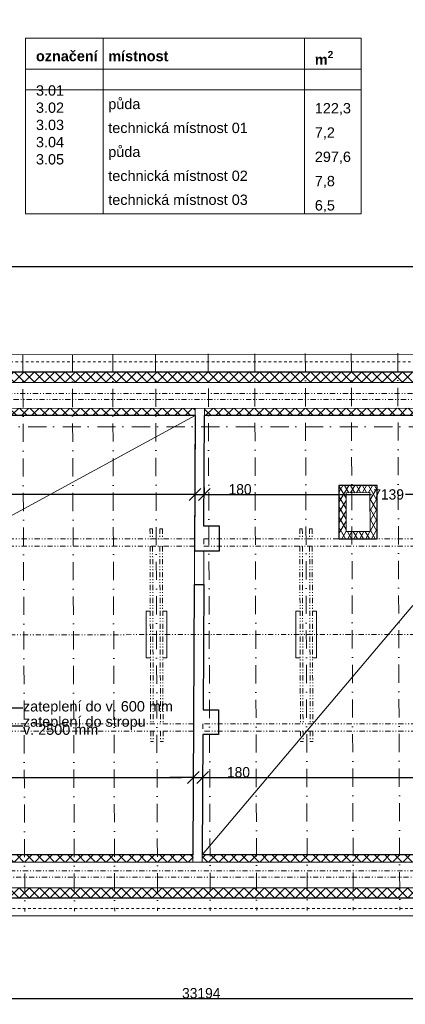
# Model space of a CAD drawing. Extents: x 25031 to 63966, y -28982 to 9473.
# Tile 3 of 11: x 40204 to 47670, y -28982 to -9907. Entities that reach past the tile are written whole.
import ezdxf

# ---------------------------------------------------------------- set-up
doc = ezdxf.new("R2010")
doc.units = 0
doc.header["$MEASUREMENT"] = 0
for name, pattern in [('Čerchovaná', [670.277762, 352.777767, -176.388884, 0, -141.111112]), ('Čerchovaná se dvěma tečkami S', [250, 100, -40, 15, -40, 15, -40]), ('čárkovaná S', [100, 50, -50])]:
    doc.linetypes.add(name, pattern=pattern)
for name, color, linetype, lineweight in [('2D VÝPLNĚ_Číslo_pera__4', 91, 'Continuous', 13), ('2D ČÁRY_Číslo_pera__2', 1, 'Continuous', 25), ('hřeben_Číslo_pera__1', 7, 'Continuous', 15), ('komín_Číslo_pera__1', 7, 'Continuous', 15), ('komín_Číslo_pera__2', 1, 'Continuous', 25), ('komín_Číslo_pera__4', 91, 'Continuous', 13), ('krokve_Číslo_pera__1', 7, 'Continuous', 15), ('POZNÁMKY.POPISKA_Číslo_pera__4', 91, 'Continuous', 13), ('POZNÁMKY.TEXT_Číslo_pera__4', 91, 'Continuous', 13), ('vodorovné konstrukce_Číslo_pera__1', 7, 'Continuous', 15), ('zdi_Číslo_pera__1', 7, 'Continuous', 15), ('zdi_Číslo_pera__2', 1, 'Continuous', 25), ('zdi_Číslo_pera__7', 7, 'Continuous', 20)]:
    doc.layers.add(name, color=color, linetype=linetype, lineweight=lineweight)
doc.layers.add('blok I_pohled4_terén_Číslo_pera__241', color=9, linetype='Continuous', lineweight=13, true_color=0x808080)
doc.layers.add('KÓTY.ZÁKLADNÍ', color=7, linetype='Continuous')
doc.styles.add('GENERATED_STYLE_1', font='arial.ttf')
doc.styles.add('GENERATED_STYLE_2', font='txt')
doc.styles.add('GENERATED_STYLE_3', font='txt')
doc.styles.get("Standard").update_dxf_attribs({"font": 'txt', "bigfont": 'BIGFONT.SHX'})
doc.dimstyles.new('GENERATED_STYLE__1', dxfattribs={"dimtxt": 200, "dimasz": 228, "dimexe": 0.18, "dimexo": 200, "dimgap": 0.09, "dimtad": 1, "dimtih": 1, "dimtoh": 1, "dimdec": 0, "dimzin": 0, "dimdsep": 46, "dimtxsty": 'GENERATED_STYLE_2', "dimblk": 'ARROWHEAD_6', "dimblk1": 'ARROWHEAD_6', "dimblk2": 'ARROWHEAD_6', "dimcen": 0.09, "dimclrd": 256, "dimclre": 256, "dimclrt": 256, "dimazin": 0, "dimtfac": 1, "dimtdec": 4, "dimtmove": 0, "dimatfit": 3, "dimfxl": 0, "dimtolj": 1, "dimtzin": 0, "dimarcsym": 0})
doc.dimstyles.new('GENERATED_STYLE__3', dxfattribs={"dimtxt": 0.18, "dimasz": 273.6, "dimexe": 0.18, "dimexo": 0.0625, "dimgap": 0.09, "dimtad": 0, "dimtih": 1, "dimtoh": 1, "dimdec": 4, "dimzin": 0, "dimdsep": 46, "dimtxsty": 'Standard', "dimcen": 0.09, "dimadec": 0, "dimazin": 0, "dimtfac": 1, "dimtdec": 4, "dimtmove": 0, "dimatfit": 3, "dimldrblk": 'ARROWHEAD_3', "dimfxl": 0, "dimtolj": 1, "dimtzin": 0, "dimarcsym": 0})
pattern_1 = [(45, (0, 0), (-98.99495, 98.99495), []), (135, (0, 0), (98.99495, 98.99495), [])]

# ---------------------------------------------------------------- blocks, each defined once
blk = doc.blocks.new('ARROWHEAD_6')
at = {"linetype": 'Continuous'}
for p, q in [((0, 0), (-1, 0)), ((-0.5, -0.5), (0.5, 0.5))]:
    blk.add_line(p, q, dxfattribs=at)
blk = doc.blocks.new('*D267')
at = {"layer": 'Defpoints', "color": 0, "linetype": 'Continuous', "transparency": 16777216}
for p in [(27122, -26928), (60316, -26928), (60316, -28868)]:
    blk.add_point(p, dxfattribs=at)
at = {"layer": 'KÓTY.ZÁKLADNÍ', "linetype": 'Continuous', "lineweight": -2, "transparency": 16777216}
for p, q in [((27122, -27128), (27122, -28868)), ((60316, -27128), (60316, -28868)), ((27350, -28868), (60088, -28868))]:
    blk.add_line(p, q, dxfattribs=at)
at = {"layer": 'KÓTY.ZÁKLADNÍ', "linetype": 'Continuous', "lineweight": -2, "transparency": 16777216, "xscale": 228, "yscale": 228, "zscale": 228, "rotation": 180}
blk.add_blockref('ARROWHEAD_6', (27122, -28868), dxfattribs=at)
at = {"layer": 'KÓTY.ZÁKLADNÍ', "linetype": 'Continuous', "lineweight": -2, "transparency": 16777216, "xscale": 228, "yscale": 228, "zscale": 228}
blk.add_blockref('ARROWHEAD_6', (60316, -28868), dxfattribs=at)
at = {"layer": 'KÓTY.ZÁKLADNÍ', "linetype": 'Continuous', "transparency": 16777216, "insert": (43719, -28768), "char_height": 200, "attachment_point": 5, "style": 'GENERATED_STYLE_2'}
blk.add_mtext('\\A1;33194', dxfattribs=at)
blk = doc.blocks.new('*D269')
at = {"layer": 'Defpoints', "color": 0, "linetype": 'Continuous', "transparency": 16777216}
for p in [(50073, -14695), (27085, -16739), (50074, -16735)]:
    blk.add_point(p, dxfattribs=at)
at = {"layer": 'KÓTY.ZÁKLADNÍ', "linetype": 'Continuous', "lineweight": -2, "transparency": 16777216}
for p, q in [((27085, -16539), (27085, -14698)), ((27313, -14698), (38132, -14697)), ((49845, -14695), (39027, -14697)), ((50074, -16535), (50073, -14695))]:
    blk.add_line(p, q, dxfattribs=at)
at = {"layer": 'KÓTY.ZÁKLADNÍ', "linetype": 'Continuous', "lineweight": -2, "transparency": 16777216, "xscale": 228, "yscale": 228, "zscale": 228}
for p, rotation in [((27085, -14698), 180.0078259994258), ((50073, -14695), 0.007825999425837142)]:
    blk.add_blockref('ARROWHEAD_6', p, dxfattribs=dict(at, rotation=rotation))
at = {"layer": 'KÓTY.ZÁKLADNÍ', "linetype": 'Continuous', "transparency": 16777216, "insert": (38579, -14697), "char_height": 200, "attachment_point": 5, "style": 'GENERATED_STYLE_2'}
blk.add_mtext('\\A1;22988', dxfattribs=at)
blk = doc.blocks.new('*D265')
at = {"layer": 'Defpoints', "color": 0, "linetype": 'Continuous', "transparency": 16777216}
for p in [(43567, -24587), (43567, -24756), (27959, -26088)]:
    blk.add_point(p, dxfattribs=at)
at = {"layer": 'KÓTY.ZÁKLADNÍ', "linetype": 'Continuous', "lineweight": -2, "transparency": 16777216}
for p, q in [((27959, -25888), (27959, -24587)), ((28187, -24587), (43339, -24587)), ((43567, -24556), (43567, -24587))]:
    blk.add_line(p, q, dxfattribs=at)
at = {"layer": 'KÓTY.ZÁKLADNÍ', "linetype": 'Continuous', "lineweight": -2, "transparency": 16777216, "xscale": 228, "yscale": 228, "zscale": 228, "rotation": 180}
blk.add_blockref('ARROWHEAD_6', (27959, -24587), dxfattribs=at)
at = {"layer": 'KÓTY.ZÁKLADNÍ', "linetype": 'Continuous', "lineweight": -2, "transparency": 16777216, "xscale": 228, "yscale": 228, "zscale": 228}
blk.add_blockref('ARROWHEAD_6', (43567, -24587), dxfattribs=at)
at = {"layer": 'KÓTY.ZÁKLADNÍ', "linetype": 'Continuous', "transparency": 16777216, "insert": (35763, -24487), "char_height": 200, "attachment_point": 5, "style": 'GENERATED_STYLE_2'}
blk.add_mtext('\\A1;15608', dxfattribs=at)
blk = doc.blocks.new('*D266')
at = {"layer": 'Defpoints', "color": 0, "linetype": 'Continuous', "transparency": 16777216}
for p in [(43746, -24587), (43567, -24756), (43746, -24818)]:
    blk.add_point(p, dxfattribs=at)
at = {"layer": 'KÓTY.ZÁKLADNÍ', "linetype": 'Continuous', "lineweight": -2, "transparency": 16777216}
for p, q in [((43339, -24587), (43111, -24587)), ((43567, -24556), (43567, -24587)), ((43567, -24587), (43746, -24587)), ((43746, -24618), (43746, -24587)), ((43974, -24587), (44679, -24587))]:
    blk.add_line(p, q, dxfattribs=at)
at = {"layer": 'KÓTY.ZÁKLADNÍ', "linetype": 'Continuous', "lineweight": -2, "transparency": 16777216, "xscale": 228, "yscale": 228, "zscale": 228}
blk.add_blockref('ARROWHEAD_6', (43567, -24587), dxfattribs=at)
at = {"layer": 'KÓTY.ZÁKLADNÍ', "linetype": 'Continuous', "lineweight": -2, "transparency": 16777216, "xscale": 228, "yscale": 228, "zscale": 228, "rotation": 180}
blk.add_blockref('ARROWHEAD_6', (43746, -24587), dxfattribs=at)
at = {"layer": 'KÓTY.ZÁKLADNÍ', "linetype": 'Continuous', "transparency": 16777216, "insert": (44440, -24487), "char_height": 200, "attachment_point": 5, "style": 'GENERATED_STYLE_2'}
blk.add_mtext('\\A1;180', dxfattribs=at)
blk = doc.blocks.new('*D294')
at = {"layer": 'Defpoints', "color": 0, "linetype": 'Continuous', "transparency": 16777216}
for p in [(59475, -24587), (43746, -24818), (59475, -26088)]:
    blk.add_point(p, dxfattribs=at)
at = {"layer": 'KÓTY.ZÁKLADNÍ', "linetype": 'Continuous', "lineweight": -2, "transparency": 16777216}
for p, q in [((43746, -24618), (43746, -24587)), ((43974, -24587), (59247, -24587)), ((59475, -25888), (59475, -24587))]:
    blk.add_line(p, q, dxfattribs=at)
at = {"layer": 'KÓTY.ZÁKLADNÍ', "linetype": 'Continuous', "lineweight": -2, "transparency": 16777216, "xscale": 228, "yscale": 228, "zscale": 228, "rotation": 180}
blk.add_blockref('ARROWHEAD_6', (43746, -24587), dxfattribs=at)
at = {"layer": 'KÓTY.ZÁKLADNÍ', "linetype": 'Continuous', "lineweight": -2, "transparency": 16777216, "xscale": 228, "yscale": 228, "zscale": 228}
blk.add_blockref('ARROWHEAD_6', (59475, -24587), dxfattribs=at)
at = {"layer": 'KÓTY.ZÁKLADNÍ', "linetype": 'Continuous', "transparency": 16777216, "insert": (51610, -24487), "char_height": 200, "attachment_point": 5, "style": 'GENERATED_STYLE_2'}
blk.add_mtext('\\A1;15728', dxfattribs=at)
blk = doc.blocks.new('*D296')
at = {"layer": 'Defpoints', "color": 0, "linetype": 'Continuous', "transparency": 16777216}
for p in [(27928, -17578), (43597, -18757), (43597, -19106)]:
    blk.add_point(p, dxfattribs=at)
at = {"layer": 'KÓTY.ZÁKLADNÍ', "linetype": 'Continuous', "lineweight": -2, "transparency": 16777216}
for p, q in [((27928, -17778), (27929, -19108)), ((43597, -18957), (43597, -19106)), ((28157, -19108), (35334, -19107)), ((43369, -19106), (36191, -19107))]:
    blk.add_line(p, q, dxfattribs=at)
at = {"layer": 'KÓTY.ZÁKLADNÍ', "linetype": 'Continuous', "lineweight": -2, "transparency": 16777216, "xscale": 228, "yscale": 228, "zscale": 228}
for p, rotation in [((27929, -19108), 180.0078259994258), ((43597, -19106), 0.007825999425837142)]:
    blk.add_blockref('ARROWHEAD_6', p, dxfattribs=dict(at, rotation=rotation))
at = {"layer": 'KÓTY.ZÁKLADNÍ', "linetype": 'Continuous', "transparency": 16777216, "insert": (35763, -19107), "char_height": 200, "attachment_point": 5, "style": 'GENERATED_STYLE_2'}
blk.add_mtext('\\A1;15668', dxfattribs=at)
blk = doc.blocks.new('*D297')
at = {"layer": 'Defpoints', "color": 0, "linetype": 'Continuous', "transparency": 16777216}
for p in [(43597, -18757), (43777, -18771), (43777, -19106)]:
    blk.add_point(p, dxfattribs=at)
at = {"layer": 'KÓTY.ZÁKLADNÍ', "linetype": 'Continuous', "lineweight": -2, "transparency": 16777216}
for p, q in [((43597, -18957), (43597, -19106)), ((43777, -18971), (43777, -19106)), ((43369, -19106), (43141, -19106)), ((43597, -19106), (43777, -19106)), ((44005, -19106), (44233, -19106))]:
    blk.add_line(p, q, dxfattribs=at)
at = {"layer": 'KÓTY.ZÁKLADNÍ', "linetype": 'Continuous', "lineweight": -2, "transparency": 16777216, "xscale": 228, "yscale": 228, "zscale": 228}
for p, rotation in [((43597, -19106), 0.007825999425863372), ((43777, -19106), 180.0078259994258)]:
    blk.add_blockref('ARROWHEAD_6', p, dxfattribs=dict(at, rotation=rotation))
at = {"layer": 'KÓTY.ZÁKLADNÍ', "linetype": 'Continuous', "transparency": 16777216, "insert": (44471, -19006), "char_height": 200, "attachment_point": 5, "style": 'GENERATED_STYLE_2'}
blk.add_mtext('\\A1;180', dxfattribs=at)
blk = doc.blocks.new('*D298')
at = {"layer": 'Defpoints', "color": 0, "linetype": 'Continuous', "transparency": 16777216}
for p in [(50915, -17575), (43777, -18771), (50915, -19105)]:
    blk.add_point(p, dxfattribs=at)
at = {"layer": 'KÓTY.ZÁKLADNÍ', "linetype": 'Continuous', "lineweight": -2, "transparency": 16777216}
for p, q in [((50915, -17775), (50915, -19105)), ((43777, -18971), (43777, -19106)), ((44005, -19106), (47017, -19105)), ((50687, -19105), (47675, -19105))]:
    blk.add_line(p, q, dxfattribs=at)
at = {"layer": 'KÓTY.ZÁKLADNÍ', "linetype": 'Continuous', "lineweight": -2, "transparency": 16777216, "xscale": 228, "yscale": 228, "zscale": 228}
for p, rotation in [((43777, -19106), 180.0078259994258), ((50915, -19105), 0.007825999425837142)]:
    blk.add_blockref('ARROWHEAD_6', p, dxfattribs=dict(at, rotation=rotation))
at = {"layer": 'KÓTY.ZÁKLADNÍ', "linetype": 'Continuous', "transparency": 16777216, "insert": (47346, -19105), "char_height": 200, "attachment_point": 5, "style": 'GENERATED_STYLE_2'}
blk.add_mtext('\\A1;7139', dxfattribs=at)
blk = doc.blocks.new('ARROWHEAD_3')
at = {"linetype": 'Continuous'}
blk.add_line((0, 0), (-1, 0), dxfattribs=at)
at = {"linetype": 'Continuous', "flags": 128}
blk.add_lwpolyline([(-1, 0.2679), (0, 0), (-1, -0.2679)], dxfattribs=at)

msp = doc.modelspace()

# ---------------------------------------------------------------- hatches: boundary and pattern name
at = {"layer": '2D VÝPLNĚ_Číslo_pera__4', "linetype": 'Continuous'}
h = msp.add_hatch(dxfattribs=at)
h.set_pattern_fill('TEPELNA_IZOLACE_EPS', color=256, style=0, pattern_type=2)
h.set_pattern_definition(pattern_1)
h.paths.add_polyline_path([(50073.7, -16735.5), (27085.4, -16738.6), (27121.6, -26927.5), (60315.8, -26927.5), (60267.9, 7418.2), (50033.4, 7381.4)], flags=0)
h.paths.add_polyline_path([(27320.9, -26727.5), (27286.1, -16938.6), (50274, -16935.4), (50233.7, 7182.2), (60068.2, 7217.5), (60115.5, -26727.5)], flags=0)
h = msp.add_hatch(dxfattribs=at)
h.set_pattern_fill('TEPELNA_IZOLACE_EPS', color=256, style=0, pattern_type=2)
h.set_pattern_definition(pattern_1)
h.paths.add_polyline_path([(43739.2, -26087.5), (43739.2, -26227.5), (59614.8, -26227.5), (59568.9, 6715.7), (50734.6, 6683.9), (50745, 413.9), (55395, 430.6), (55395.8, -79.4), (55595.9, -79), (55594.7, 631.4), (50884.7, 614.4), (50874.8, 6544.5), (59429.1, 6575.2), (59474.6, -26087.5)], flags=0)
h = msp.add_hatch(dxfattribs=at)
h.set_pattern_fill('TEPELNA_IZOLACE_EPS', color=256, style=0, pattern_type=2)
h.set_pattern_definition(pattern_1)
h.paths.add_polyline_path([(43603.2, -17436.4), (43782.5, -17436.4), (43782.5, -17576.3), (50915.1, -17575.4), (50890.4, -2785.6), (55600.4, -2768.6), (55597.4, -939), (55397.4, -939.4), (55400, -2569.4), (50750.1, -2586.1), (50774.8, -17435.4)], flags=0)
h = msp.add_hatch(dxfattribs=at)
h.set_pattern_fill('TEPELNA_IZOLACE_EPS', color=256, style=0, pattern_type=2)
h.set_pattern_definition(pattern_1)
h.paths.add_polyline_path([(43603.2, -17436.4), (27787.9, -17438.5), (27819.1, -26227.5), (43559.9, -26227.5), (43559.9, -26087.5), (27958.6, -26087.5), (27928.4, -17578.5), (43603.2, -17576.3)], flags=0)
h = msp.add_hatch(dxfattribs=at)
h.set_pattern_fill('TEPELNA_IZOLACE_MINERÁL', color=256, style=0, pattern_type=2)
h.set_pattern_definition([(60, (0, 0), (-86.60254, 50), []), (120, (0, 0), (86.60254, 50), [])])
h.paths.add_polyline_path([(47125.3, -18928.5), (46381.4, -18930.9), (46384.7, -19963.6), (47128.5, -19961.3)], flags=0)
h.paths.add_polyline_path([(46524.3, -19823.2), (46521.9, -19070.4), (46985.7, -19069), (46988.1, -19821.7)], flags=0)

# ---------------------------------------------------------------- linework, layer by layer
at = {"layer": '2D ČÁRY_Číslo_pera__2', "linetype": 'Continuous', "flags": 128}
for points in [[(43603.2, -17576.3), (43589.4, -20196.4), (44069.4, -20196.3), (44071.8, -19716.3), (43771.8, -19716.3), (43782.5, -17576.3)], [(43559.9, -26087.5), (43586.2, -20846.4), (43766.2, -20846.3), (43754, -23276.3), (44054, -23276.3), (44051.6, -23756.3), (43751.6, -23756.3), (43739.2, -26087.5)]]:
    msp.add_lwpolyline(points, dxfattribs=at)
at = {"layer": 'blok I_pohled4_terén_Číslo_pera__241', "linetype": 'Continuous'}
for p, q in [((37472.5, -20911.6), (43603.2, -17576.3)), ((43739.2, -26087.5), (47814.5, -21253.3))]:
    msp.add_line(p, q, dxfattribs=at)
at = {"layer": 'hřeben_Číslo_pera__1', "linetype": 'Čerchovaná se dvěma tečkami S'}
msp.add_line((48114.3, -21818.2), (32766.1, -21824.8), dxfattribs=at)
at = {"layer": 'komín_Číslo_pera__1', "linetype": 'Continuous'}
for p, q in [((46985.7, -19069), (46521.9, -19070.4)), ((46521.9, -19070.4), (46524.3, -19823.2)), ((46988.1, -19821.7), (46985.7, -19069)), ((46524.3, -19823.2), (46988.1, -19821.7))]:
    msp.add_line(p, q, dxfattribs=at)
at = {"layer": 'komín_Číslo_pera__2', "linetype": 'Continuous'}
for p, q in [((47125.3, -18928.5), (46381.4, -18930.9)), ((46381.4, -18930.9), (46384.7, -19963.6)), ((47128.5, -19961.3), (47125.3, -18928.5)), ((46384.7, -19963.6), (47128.5, -19961.3))]:
    msp.add_line(p, q, dxfattribs=at)
at = {"layer": 'komín_Číslo_pera__4', "linetype": 'Continuous'}
for p, q in [((40318.4, -10265.9), (46818.4, -10265.9)), ((40318.4, -10265.9), (40318.4, -13665.9)), ((41818.4, -10265.9), (41818.4, -13665.9)), ((45718.4, -10265.9), (45718.4, -13665.9)), ((46818.4, -10265.9), (46818.4, -13665.9)), ((40318.4, -10865.9), (46818.4, -10865.9)), ((40318.4, -11265.9), (46818.4, -11265.9)), ((40318.4, -13665.9), (46818.4, -13665.9))]:
    msp.add_line(p, q, dxfattribs=at)
at = {"layer": 'krokve_Číslo_pera__1', "linetype": 'Čerchovaná'}
for p, q in [((40264.3, -16394.2), (40302.6, -27183.2)), ((41224.3, -16390.8), (41262.6, -27179.8)), ((42004.2, -16388), (42042.6, -27177)), ((42834.2, -16385.1), (42872.6, -27174)), ((43854.2, -16381.4), (43892.5, -27170.4)), ((44754.2, -16378.2), (44792.5, -27167.2)), ((45734.2, -16374.8), (45772.5, -27163.7)), ((46624.2, -16371.6), (46662.5, -27160.6)), ((47524.2, -16368.4), (47562.5, -27157.4)), ((50774.9, -17795.4), (26789.2, -17798.6))]:
    msp.add_line(p, q, dxfattribs=at)
at = {"layer": 'vodorovné konstrukce_Číslo_pera__1', "linetype": 'Čerchovaná se dvěma tečkami S'}
for p, q in [((50310.8, -17145.4), (27496.9, -17148.6)), ((50436.2, -17265.4), (27617.3, -17268.5)), ((42726.3, -19768.8), (42776.3, -19768.6)), ((42726.3, -19768.8), (42727, -19968)), ((42776.3, -19768.6), (42777, -19968)), ((42916.3, -19768.1), (42966.3, -19767.9)), ((42916.3, -19768.1), (42917, -19967.9)), ((42966.3, -19767.9), (42967, -19967.9)), ((45626.3, -19768.8), (45676.3, -19768.6)), ((45626.3, -19768.8), (45627, -19968)), ((45676.3, -19768.6), (45677, -19968)), ((45816.3, -19768.1), (45866.3, -19767.9)), ((45816.3, -19768.1), (45817, -19967.9)), ((45866.3, -19767.9), (45867, -19967.9)), ((43590.6, -19966.4), (29834.5, -19968.2)), ((43590.6, -19966.4), (43589.9, -20106.4)), ((43770.6, -19966.3), (43769.9, -20106.3)), ((49870.2, -19965.5), (43770.6, -19966.3)), ((43589.9, -20106.4), (29834.5, -20108.2)), ((42727.5, -20108), (42739.7, -23547.5)), ((42777.5, -20108), (42789.7, -23547.5)), ((42917.5, -20107.9), (42929.7, -23547.5)), ((42967.5, -20107.9), (42979.7, -23547.5)), ((49870.7, -20105.5), (43769.9, -20106.3)), ((45627.5, -20108), (45639.7, -23547.5)), ((45677.5, -20108), (45689.7, -23547.5)), ((45817.5, -20107.9), (45829.7, -23547.5)), ((45867.5, -20107.9), (45879.7, -23547.5)), ((43572.6, -23547.5), (29847.2, -23547.5)), ((43572.6, -23547.5), (43571.9, -23687.5)), ((43752.6, -23547.5), (43751.9, -23687.5)), ((49883, -23547.5), (43752.6, -23547.5)), ((43571.9, -23687.5), (29847.7, -23687.5)), ((42740.2, -23687.5), (42740.9, -23887.5)), ((42790.2, -23687.5), (42790.9, -23887.5)), ((42930.2, -23687.5), (42930.9, -23887.5)), ((42980.2, -23687.5), (42980.9, -23887.5)), ((49883.5, -23687.5), (43751.9, -23687.5)), ((45640.2, -23687.5), (45640.9, -23887.5)), ((45690.2, -23687.5), (45690.9, -23887.5)), ((45830.2, -23687.5), (45830.9, -23887.5)), ((45880.2, -23687.5), (45880.9, -23887.5)), ((42740.9, -23887.5), (42790.9, -23887.5)), ((42930.9, -23887.5), (42980.9, -23887.5)), ((45640.9, -23887.5), (45690.9, -23887.5)), ((45830.9, -23887.5), (45880.9, -23887.5)), ((59616.9, -26397.5), (27649.7, -26397.5)), ((59734.7, -26517.5), (27530.1, -26517.5))]:
    msp.add_line(p, q, dxfattribs=at)
at = {"layer": 'zdi_Číslo_pera__1', "linetype": 'Continuous'}
for p, q in [((49733.1, -16395.5), (26744.2, -16398.7)), ((50274, -16935.4), (27286.1, -16938.6)), ((50614, -17435.4), (27787.9, -17438.5)), ((43603.2, -17436.4), (43589.4, -20196.4)), ((43783.2, -17437.3), (43771.8, -19716.3)), ((44071.8, -19716.3), (43771.8, -19716.3)), ((44071.8, -19716.3), (44069.4, -20196.3)), ((43586.2, -20846.4), (43589.4, -20196.4)), ((44069.4, -20196.3), (43589.4, -20196.4)), ((43766.2, -20847.3), (43769.4, -20197.3)), ((43586.2, -20846.4), (43559.2, -26227.5)), ((43766.2, -20846.3), (43586.2, -20846.4)), ((43766.2, -20846.3), (43754, -23276.3)), ((44054, -23276.3), (43754, -23276.3)), ((44054, -23276.3), (44051.6, -23756.3)), ((43751.6, -23756.3), (43739.2, -26228.4)), ((44051.6, -23756.3), (43751.6, -23756.3)), ((59450, -26227.5), (27819.1, -26227.5)), ((60115.5, -26727.5), (27320.9, -26727.5)), ((60656.3, -27267.5), (26782.8, -27267.5))]:
    msp.add_line(p, q, dxfattribs=at)
at = {"layer": 'zdi_Číslo_pera__1', "linetype": 'čárkovaná S'}
for p, q in [((49873.3, -16535.5), (26884.7, -16538.6)), ((60516.1, -27127.5), (26922.3, -27127.5))]:
    msp.add_line(p, q, dxfattribs=at)
at = {"layer": 'zdi_Číslo_pera__2', "linetype": 'Continuous'}
for p, q in [((50073.7, -16735.5), (27085.4, -16738.6)), ((43602.5, -17576.4), (27928.4, -17578.5)), ((50915.1, -17575.4), (43782.5, -17576.3)), ((43559.9, -26087.5), (27958.6, -26087.5)), ((59474.6, -26087.5), (43739.2, -26087.5)), ((60315.8, -26927.5), (27121.6, -26927.5))]:
    msp.add_line(p, q, dxfattribs=at)
at = {"layer": 'zdi_Číslo_pera__7', "linetype": 'Continuous', "flags": 128}
for points in [[(42735.1, -22268.6), (42652.1, -22268.6), (42651.9, -21368.6), (42731.9, -21368.6)], [(42971.9, -21368.6), (43053.5, -21368.6), (43053.6, -22268.6), (42975.1, -22268.6)], [(45635.1, -22268.6), (45552.1, -22268.6), (45552, -21368.6), (45632, -21368.6)], [(45872, -21368.6), (45953.5, -21368.6), (45953.6, -22268.6), (45875.2, -22268.6)]]:
    msp.add_lwpolyline(points, dxfattribs=at)

# ---------------------------------------------------------------- texts
at = {"layer": 'POZNÁMKY.POPISKA_Číslo_pera__4', "linetype": 'Continuous', "insert": (40266.3, -23238.8), "char_height": 200, "width": 2847.088, "attachment_point": 4, "style": 'GENERATED_STYLE_1'}
msp.add_mtext('{zateplení do v. 600 mm}', dxfattribs=at)
at = {"layer": 'POZNÁMKY.POPISKA_Číslo_pera__4', "linetype": 'Continuous', "insert": (40266.3, -23584), "char_height": 200, "width": 2327.774, "attachment_point": 4, "line_spacing_factor": 0.470083, "style": 'GENERATED_STYLE_1'}
msp.add_mtext('{zateplení do stropu\\Pv. 2500 mm}', dxfattribs=at)
at = {"layer": 'POZNÁMKY.TEXT_Číslo_pera__4', "linetype": 'Continuous', "insert": (40518.4, -10510.9), "char_height": 200, "attachment_point": 1, "style": 'GENERATED_STYLE_3'}
msp.add_mtext('\\A1;{\\fArial|b1|i0|c238|p38;označení\\P\\fArial|b0|i0|c238|p38;\\P3.01\\P3.02\\P3.03\\P3.04\\P3.05\\P}', dxfattribs=at)
at = {"layer": 'POZNÁMKY.TEXT_Číslo_pera__4', "linetype": 'Continuous', "char_height": 200, "attachment_point": 1, "style": 'GENERATED_STYLE_3'}
for s, insert, line_spacing_factor in [('\\A1;{\\fArial|b1|i0|c238|p38;místnost\\P\\fArial|b0|i0|c238|p38;\\Ppůda\\Ptechnická místnost 01\\Ppůda\\Ptechnická místnost 02\\Ptechnická místnost 03}', (41918.4, -10510.9), 1.391607), ('\\A1;{\\fArial|b1|i0|c238|p38;m\\A1{\\H0.7x;\\S2^  ;}\\P\\fArial|b0|i0|c238|p38;\\P122,3\\P7,2\\P297,6\\P7,8\\P6,5}', (45918.4, -10511.7), 1.411048)]:
    msp.add_mtext(s, dxfattribs=dict(at, insert=insert, line_spacing_factor=line_spacing_factor))

# ---------------------------------------------------------------- dimensions: what is measured, and where the dimension line sits
at = {"layer": 'KÓTY.ZÁKLADNÍ', "linetype": 'Continuous'}
for base, p1, p2, picture, middle in [((50073.4, -14695.2), (27085.4, -16738.6), (50073.7, -16735.5), '*D269', (38579.3, -14696.7)), ((43596.7, -19105.7), (27928.4, -17578.5), (43596.6, -18756.9), '*D296', (35762.6, -19106.8)), ((50915.3, -19104.7), (43776.6, -18770.6), (50915.1, -17575.4), '*D298', (47345.9, -19105.2)), ((43776.6, -19105.7), (43596.6, -18756.9), (43776.6, -18770.6), '*D297', (44470.8, -19005.5))]:
    dim = msp.add_linear_dim(base=base, p1=p1, p2=p2, angle=0.00783, dimstyle='GENERATED_STYLE__1', dxfattribs=at)
    dim.commit()
    dim.dimension.update_dxf_attribs({"geometry": picture, "text_midpoint": middle})
for base, p1, p2, picture, middle in [((43566.6, -24586.9), (27958.6, -26087.5), (43566.6, -24756.2), '*D265', (35762.6, -24486.8)), ((43746.3, -24586.9), (43566.6, -24756.2), (43746.3, -24817.6), '*D266', (44440.5, -24486.8)), ((59474.6, -24586.9), (43746.3, -24817.6), (59474.6, -26087.5), '*D294', (51610.4, -24486.8)), ((60315.8, -28867.8), (27121.6, -26927.5), (60315.8, -26927.5), '*D267', (43718.7, -28767.7))]:
    dim = msp.add_linear_dim(base=base, p1=p1, p2=p2, dimstyle='GENERATED_STYLE__1', dxfattribs=at)
    dim.commit()
    dim.dimension.update_dxf_attribs({"geometry": picture, "text_midpoint": middle})

# ---------------------------------------------------------------- leaders
at = {"layer": 'POZNÁMKY.POPISKA_Číslo_pera__4', "linetype": 'Continuous', "annotation_type": 0, "has_hookline": 1, "hookline_direction": 0}
for points, text_width in [([(38531.5, -22324.7), (39800.3, -23584), (40266.2, -23584)], 1506.5), ([(39147.8, -22450.6), (39780.3, -23238.8), (40266.2, -23238.8)], 2342.3)]:
    msp.add_leader(points, dimstyle='GENERATED_STYLE__3', dxfattribs=dict(at, text_width=text_width))

doc.saveas('drawing.dxf')
